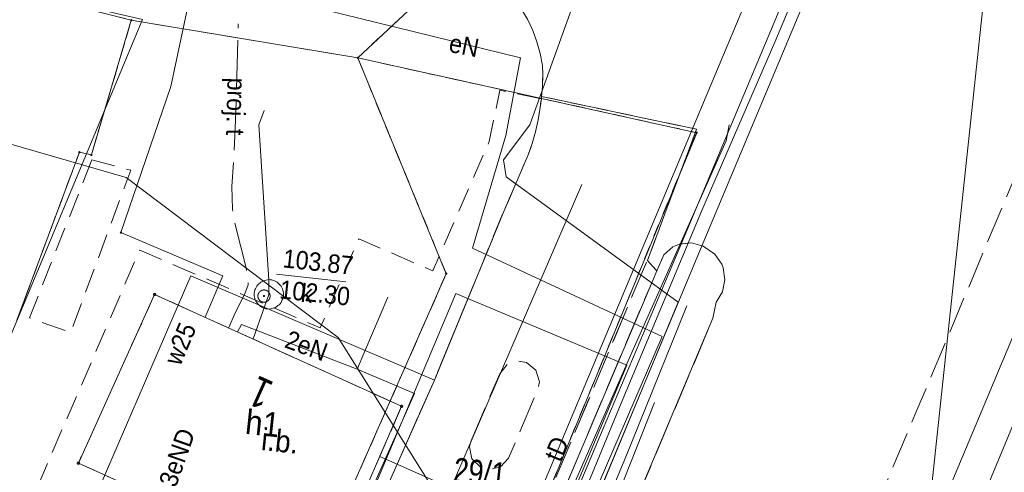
# Model space of a CAD drawing. Header units: millimetres. Extents: x -165388 to 921073, y -295343 to 494042.
# Tile 106 of 117: x 259765 to 300068, y 153065 to 171591. Entities that reach past the tile are written whole.
import ezdxf
from ezdxf.xclip import XClip

# ---------------------------------------------------------------- set-up
doc = ezdxf.new("R2010")
doc.units = ezdxf.units.MM
doc.header["$MEASUREMENT"] = 0
doc.header["$XCLIPFRAME"] = 0
for name, pattern in [('0.5_0.5', [1000, 500, -500]), ('1.5_0.5', [2000, 1500, -500]), ('mz1.0_0.5', [1500, 1000, -500]), ('mz2.0_0.5', [2500, 2000, -500])]:
    doc.linetypes.add(name, pattern=pattern)
for name, color, linetype, lineweight in [('20231207_mdcp_Kolska_2-4_6_0_Nr_pióra__1', 7, 'Continuous', 13), ('bg-woz-oz.6640.12006.2023.pge-1_rzut_5_211-numer działki ewidencyjnej_Nr_pióra__7', 7, 'Continuous', 18), ('bg-woz-oz.6640.12006.2023.pge-1_rzut_5_219-działka ewidencyjna_Nr_pióra__7', 7, 'Continuous', 18), ('bg-woz-oz.6640.12006.2023.pge-1_rzut_5_238-Punkt adresowy budynku_Nr_pióra__7', 7, 'Continuous', 18), ('bg-woz-oz.6640.12006.2023.pge-1_rzut_5_312-budynek ewidencyjny_Nr_pióra__7', 7, 'Continuous', 18), ('bg-woz-oz.6640.12006.2023.pge-1_rzut_5_312-oznaczenie budynku ewidencyjnego-Atr117_Nr_pióra__7', 7, 'Continuous', 18), ('bg-woz-oz.6640.12006.2023.pge-1_rzut_5_chodnik (powierzchnia)_Nr_pióra__7', 7, 'Continuous', 18), ('bg-woz-oz.6640.12006.2023.pge-1_rzut_5_inna budowla (powierzchnia)-Atr17_Nr_pióra__7', 7, 'Continuous', 18), ('bg-woz-oz.6640.12006.2023.pge-1_rzut_5_inna budowla (powierzchnia)_Nr_pióra__7', 7, 'Continuous', 18), ('bg-woz-oz.6640.12006.2023.pge-1_rzut_5_jezdnia (powierzchnia)_Nr_pióra__7', 7, 'Continuous', 18), ('bg-woz-oz.6640.12006.2023.pge-1_rzut_5_krawężnik (linia)_Nr_pióra__7', 7, 'Continuous', 18), ('bg-woz-oz.6640.12006.2023.pge-1_rzut_5_ogrodzenie trwałe (linia)_Nr_pióra__7', 7, 'Continuous', 18), ('bg-woz-oz.6640.12006.2023.pge-1_rzut_5_przewód telekomunikacyjny (linia)-Atr1_Nr_pióra__30', 252, 'Continuous', 18), ('bg-woz-oz.6640.12006.2023.pge-1_rzut_5_przewód telekomunikacyjny (linia)_Nr_pióra__30', 252, 'Continuous', 18), ('bg-woz-oz.6640.12006.2023.pge-1_rzut_5_przewód telekomunikacyjny - projektowany lub w budowie (linia) - ob. projektowany-Atr1_Nr_pióra__30', 252, 'Continuous', 18), ('bg-woz-oz.6640.12006.2023.pge-1_rzut_5_przewód telekomunikacyjny - projektowany lub w budowie (linia) - ob. projektowany_Nr_pióra__30', 252, 'Continuous', 18), ('bg-woz-oz.6640.12006.2023.pge-1_rzut_5_punkt o określonej wysokości (sieć kanalizacyjna)-Atr2_Nr_pióra__7', 7, 'Continuous', 18), ('bg-woz-oz.6640.12006.2023.pge-1_rzut_5_tor tramwajowy (linia)_Nr_pióra__7', 7, 'Continuous', 18), ('bg-woz-oz.6640.12006.2023.pge-1_rzut_5_właz okrągły - siec kanalizacyjna (punkt)-Atr17_Nr_pióra__7', 7, 'Continuous', 18), ('bg-woz-oz.6640.12006.2023.pge-1_rzut_5_właz okrągły - siec kanalizacyjna (punkt)_Nr_pióra__7', 7, 'Continuous', 18), ('bg-woz-oz.6640.12006.2023.pge-1_rzut_5_zakrzewienie (powierzchnia)_Nr_pióra__7', 7, 'Continuous', 18)]:
    doc.layers.add(name, color=color, linetype=linetype, lineweight=lineweight)
for name, color, linetype, lineweight, true_color in [('bg-woz-oz.6640.12006.2023.pge-1_rzut_5_0_Nr_pióra__5', 7, 'Continuous', 18, 0x1d1d1d), ('bg-woz-oz.6640.12006.2023.pge-1_rzut_5_218-kontur użytku gruntowego_Nr_pióra__3', 7, 'Continuous', 18, 0x959595), ('bg-woz-oz.6640.12006.2023.pge-1_rzut_5_komora podziemna - przewód kanalizacyjny (powierzchnia)_Nr_pióra__34', 7, 'Continuous', 18, 0x4b4b4b), ('bg-woz-oz.6640.12006.2023.pge-1_rzut_5_przewód elektroenergetyczny (linia)-Atr1_Nr_pióra__1', 7, 'Continuous', 18, 0x4c4c4c), ('bg-woz-oz.6640.12006.2023.pge-1_rzut_5_przewód elektroenergetyczny (linia)_Nr_pióra__1', 7, 'Continuous', 18, 0x4c4c4c), ('bg-woz-oz.6640.12006.2023.pge-1_rzut_5_przewód gazowy (linia)_Nr_pióra__40', 7, 'Continuous', 18, 0xbcbcbc), ('bg-woz-oz.6640.12006.2023.pge-1_rzut_5_przewód kanalizacyjny (linia)_Nr_pióra__34', 7, 'Continuous', 18, 0x4b4b4b), ('bg-woz-oz.6640.12006.2023.pge-1_rzut_5_przewód wodociągowy (linia)-Atr1_Nr_pióra__5', 7, 'Continuous', 18, 0x1d1d1d), ('bg-woz-oz.6640.12006.2023.pge-1_rzut_5_przewód wodociągowy (linia)_Nr_pióra__5', 7, 'Continuous', 18, 0x1d1d1d), ('bg-woz-oz.6640.12006.2023.pge-1_rzut_5_punkt o określonej wysokości (sieć kanalizacyjna)-Atr2_Nr_pióra__34', 7, 'Continuous', 18, 0x4b4b4b), ('bg-woz-oz.6640.12006.2023.pge-1_rzut_5_punkt o określonej wysokości (sieć kanalizacyjna)-Atr3_Nr_pióra__34', 7, 'Continuous', 18, 0x4b4b4b), ('bg-woz-oz.6640.12006.2023.pge-1_rzut_5_Zakres_Nr_pióra__3', 7, 'Continuous', 18, 0x959595)]:
    doc.layers.add(name, color=color, linetype=linetype, lineweight=lineweight, true_color=true_color)
for name, color, linetype in [('bg-woz-oz.6640.12006.2023.pge-1_rzut_5_203-punkt graniczny', 7, 'Continuous'), ('bg-woz-oz.6640.12006.2023.pge-1_rzut_5_punkt o określonej wysokości (sieć kanalizacyjna)', 7, 'Continuous'), ('bg-woz-oz.6640.12006.2023.pge-1_rzut_5_punkt o określonej wysokości (sieć wodociągowa)', 7, 'Continuous'), ('INW_GEO', 7, 'Continuous'), ('ZD_INNE', 7, 'Continuous')]:
    doc.layers.add(name, color=color, linetype=linetype)
doc.styles.add('GENERATED_STYLE_1', font='txt')
doc.linetypes.add('902-500', pattern='A,0,[1,A.01.1_PROJEKT_ZAGOSPODAROWANIA_DZIAŁKI1.Shx,S=59.52380952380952,R=0,X=0,Y=0],-7500,0', length=7500)
picture_1 = doc.add_image_def('image1.tif', size_in_pixel=(4961, 3508))

# ---------------------------------------------------------------- blocks, each defined once
blk = doc.blocks.new('Rysunek_2_5', base_point=(-8071116841.925635, -4961354754.727498))
at = {"layer": 'bg-woz-oz.6640.12006.2023.pge-1_rzut_5_203-punkt graniczny', "linetype": 'Continuous', "lineweight": 0, "true_color": 0x000000}
for points in [[(264379.4351341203, 171565.0677671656, 0.9999999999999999), (264289.9444261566, 171574.6287815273, 0.9999999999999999)], [(273647.9272758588, 170021.7099264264, 0.9999999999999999), (273558.4365669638, 170031.2709417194, 0.9999999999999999)], [(287521.2385961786, 166960.5772895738, 0.9999999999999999), (287431.7478872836, 166970.1383039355, 0.9999999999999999)], [(262253.2421024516, 166160.356563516, 0.9999999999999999), (262163.7513935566, 166169.9175778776, 0.9999999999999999)], [(262744.0386982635, 166047.579344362, 0.9999999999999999), (262654.5479893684, 166057.1403587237, 0.9999999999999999)], [(277269.875026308, 161186.9436874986, 0.9999999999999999), (277180.384317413, 161196.5047018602, 0.9999999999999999)]]:
    blk.add_hatch(color=18, dxfattribs=at).paths.add_polyline_path(points)
at = {"layer": 'bg-woz-oz.6640.12006.2023.pge-1_rzut_5_punkt o określonej wysokości (sieć kanalizacyjna)', "linetype": 'Continuous', "lineweight": 0, "true_color": 0x4b4b4b}
blk.add_hatch(color=251, dxfattribs=at).paths.add_polyline_path([(269810.7004193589, 160274.1928044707, 0.9999999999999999), (269721.2097095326, 160283.7538188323, 0.9999999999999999)])
at = {"layer": 'bg-woz-oz.6640.12006.2023.pge-1_rzut_5_punkt o określonej wysokości (sieć wodociągowa)', "linetype": 'Continuous', "lineweight": 0, "true_color": 0x1d1d1d}
blk.add_hatch(color=250, dxfattribs=at).paths.add_polyline_path([(263953.4366773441, 162871.1258918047, 0.9999999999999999), (263863.9459684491, 162880.6869070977, 0.9999999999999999)])
at = {"layer": 'bg-woz-oz.6640.12006.2023.pge-1_rzut_5_0_Nr_pióra__5', "linetype": 'Continuous'}
for centre in [(265287.6375289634, 160345.0947981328), (275398.3013378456, 155765.0863556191), (262166.1677006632, 153437.6114569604)]:
    blk.add_circle(centre, 45, dxfattribs=at)
at = {"layer": 'bg-woz-oz.6640.12006.2023.pge-1_rzut_5_218-kontur użytku gruntowego_Nr_pióra__3', "linetype": '0.5_0.5', "flags": 128}
for points in [[(283312.7159988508, 179106.3939575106), (273603.181921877, 170026.4904340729)], [(264334.6897801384, 171569.8482748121), (260546.0800491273, 172537.8029737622)], [(262699.2933442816, 166052.3598510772), (264334.6897801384, 171569.8482748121)], [(264334.6897801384, 171569.8482748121), (262699.2933442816, 166052.3598510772)], [(273603.181921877, 170026.4904340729), (264334.6897801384, 171569.8482748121)], [(273603.181921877, 170026.4904340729), (277225.1296723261, 161191.7241951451)], [(287476.4932421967, 166965.3577972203), (273603.181921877, 170026.4904340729)], [(273603.181921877, 170026.4904340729), (287476.4932421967, 166965.3577972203)], [(277225.1296723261, 161191.7241951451), (273603.181921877, 170026.4904340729)], [(274666.0066936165, 135920.5847345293), (287476.4932421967, 166965.3577972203)], [(287476.4932421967, 166965.3577972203), (274666.0066936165, 135920.5847345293)], [(259654.4813476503, 159297.597094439), (262208.4967484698, 166165.1370702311)], [(262208.4967484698, 166165.1370702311), (259654.4813476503, 159297.597094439)], [(262208.4967484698, 166165.1370702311), (262699.2933442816, 166052.3598510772)], [(262699.2933442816, 166052.3598510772), (262208.4967484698, 166165.1370702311)], [(277225.1296723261, 161191.7241951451), (267266.8341370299, 138581.6832827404)], [(267266.8341370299, 138581.6832827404), (277225.1296723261, 161191.7241951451)]]:
    blk.add_lwpolyline(points, dxfattribs=at)
at = {"layer": 'bg-woz-oz.6640.12006.2023.pge-1_rzut_5_219-działka ewidencyjna_Nr_pióra__7', "linetype": 'Continuous', "flags": 128}
for points in [[(273603.181921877, 170026.4904340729), (283312.7159988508, 179106.3939575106)], [(264334.6897801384, 171569.8482748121), (260546.0800491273, 172537.8029737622)], [(262699.2933442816, 166052.3598510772), (264334.6897801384, 171569.8482748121)], [(264334.6897801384, 171569.8482748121), (273603.181921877, 170026.4904340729)], [(273603.181921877, 170026.4904340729), (287476.4932421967, 166965.3577972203)], [(273603.181921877, 170026.4904340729), (277225.1296723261, 161191.7241951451)], [(274666.0066936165, 135920.5847345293), (287476.4932421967, 166965.3577972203)], [(259654.4813476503, 159297.597094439), (262208.4967484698, 166165.1370702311)], [(262208.4967484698, 166165.1370702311), (262699.2933442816, 166052.3598510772)], [(267266.8341370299, 138581.6832827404), (277225.1296723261, 161191.7241951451)]]:
    blk.add_lwpolyline(points, dxfattribs=at)
at = {"layer": 'bg-woz-oz.6640.12006.2023.pge-1_rzut_5_312-budynek ewidencyjny_Nr_pióra__7', "linetype": 'Continuous', "flags": 128}
for points in [[(262166.1677006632, 153437.6114569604), (265287.6375289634, 160345.0947981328)], [(265287.6375289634, 160345.0947981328), (275398.3013378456, 155765.0863556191)], [(275398.3013378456, 155765.0863556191), (272373.0786265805, 148817.1494286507)], [(272373.0786265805, 148817.1494286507), (262166.1677006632, 153437.6114569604)]]:
    blk.add_lwpolyline(points, dxfattribs=at)
at = {"layer": 'bg-woz-oz.6640.12006.2023.pge-1_rzut_5_chodnik (powierzchnia)_Nr_pióra__7', "linetype": 'mz1.0_0.5', "flags": 128}
for points in [[(272010.9502365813, 146180.7004865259), (276739.9401431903, 156838.6343596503), (279539.353842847, 163649.7857272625), (280580.5237228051, 166052.7766300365), (280741.9556668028, 166528.3181378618), (280873.5573766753, 167007.0466529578), (280986.3345958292, 167497.8432487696), (281069.2815789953, 167991.8268490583), (281117.4690499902, 168348.7273510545), (279415.3184471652, 168701.5493018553), (278980.2294503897, 166605.9115547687), (276994.0519491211, 162041.0787062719), (276674.6726026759, 161310.8754251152), (273646.6066120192, 162619.9653176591), (272070.6590404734, 158976.7676498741), (264677.0108388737, 162160.2353015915), (260481.8211458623, 152450.9622370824), (270397.1012579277, 148113.0802305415), (268644.0842561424, 144036.2393707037), (259063.013214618, 148207.6752977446), (255793.7928987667, 137846.3434074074), (255655.4347826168, 137398.5074646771), (269073.8132465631, 133279.7188824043), (269851.3113800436, 132744.0915387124), (269846.7226084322, 133830.7280652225), (268132.4190665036, 134446.3280718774), (256698.9409402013, 137940.7204287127), (257440.7461220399, 140365.6379682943), (265981.5839407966, 137753.5335775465), (266227.7900008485, 138551.8960123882), (258511.9578465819, 140884.7771016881), (258871.7059204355, 141992.8300445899), (266924.9341487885, 139523.3331108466), (267402.2598220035, 138154.8813572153), (267578.3088104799, 137261.1214593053), (268038.2128348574, 137141.5878338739), (268535.3834414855, 137088.4710866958), (269026.4775762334, 137166.7433669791), (269068.3758938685, 137182.3808513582), (269523.5633244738, 137395.229164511), (269675.5191134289, 137499.6774196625), (269917.5606900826, 137976.6636611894), (269900.5214385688, 139135.0287441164), (270026.9822617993, 141354.1519176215), (270563.7997668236, 142895.8480507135)], [(272373.0786265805, 148817.1494286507), (262166.1677006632, 153437.6114569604), (265287.6375289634, 160345.0947981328), (275398.3013378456, 155765.0863556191)]]:
    blk.add_lwpolyline(points, close=True, dxfattribs=at)
at = {"layer": 'bg-woz-oz.6640.12006.2023.pge-1_rzut_5_inna budowla (powierzchnia)_Nr_pióra__7', "linetype": 'Continuous', "flags": 128}
for points in [[(262196.1665796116, 150517.9025558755), (272010.9502365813, 146180.7004865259), (276739.9401431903, 156838.6343596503), (266766.4442928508, 161102.2807443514)], [(270018.5265475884, 142310.461753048), (277025.7415501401, 139369.4180762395), (284618.9475888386, 157445.0514549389), (277611.732586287, 160386.0951317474)]]:
    blk.add_lwpolyline(points, close=True, dxfattribs=at)
at = {"layer": 'bg-woz-oz.6640.12006.2023.pge-1_rzut_5_jezdnia (powierzchnia)_Nr_pióra__7', "linetype": '1.5_0.5', "flags": 128}
for points in [[(300701.0294031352, 188612.9683647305), (300453.9736909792, 188277.3145623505), (299930.7119669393, 187709.6904190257), (299675.8375130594, 187394.9857754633), (299422.025394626, 187090.2245445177), (299159.3321962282, 186796.4690607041), (298876.752176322, 186504.8382459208), (298596.2968245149, 186233.0942563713), (298295.9546493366, 185963.474935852), (297986.731396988, 185704.861363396), (297668.6270674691, 185457.2535371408), (297351.5850733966, 185219.5891235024), (297015.7185895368, 184993.9927915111), (296681.9767747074, 184788.2832838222), (296338.2915481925, 184583.6361115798), (295985.7252454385, 184389.9946864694), (295625.340199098, 184217.3024192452), (295256.0740765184, 184055.6159000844), (294887.8702893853, 183903.8727916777), (294510.7854241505, 183763.1354322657), (294271.4635953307, 183688.1350148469), (293896.5034009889, 183567.2844797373), (293503.781051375, 183468.445437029), (293112.1210362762, 183379.5498078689), (292721.5233566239, 183300.597589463), (292333.0503469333, 183241.5321962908), (291934.6339255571, 183183.5291376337), (291529.4610960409, 183156.4186504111), (291134.2316791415, 183128.2458286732), (290731.1835186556, 183121.0221648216), (290330.2600309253, 183133.6853262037), (289930.3988758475, 183156.2919002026), (289531.6000571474, 183188.8418849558), (288938.5647317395, 183191.8591745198), (279339.04516045, 173164.9092901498), (280014.6869625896, 172428.9689697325), (280294.6320930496, 172037.0114156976), (280550.4410583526, 171607.4048820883), (280763.2893705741, 171152.2174533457), (280934.2393651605, 170681.3925392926), (281074.2967883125, 170203.8112189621), (281162.5124802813, 169711.654746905), (281173.9854821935, 169348.3802368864), (281160.6423845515, 168846.9602912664), (281128.092398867, 168448.1614716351), (287471.4791057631, 167106.6902363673), (285459.9752826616, 161740.0104096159), (285846.1109399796, 161306.5369343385), (286128.2237051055, 161970.3233363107), (286504.5437756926, 162292.1667844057), (286768.0017678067, 162404.8161804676), (287266.9146452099, 162462.1393019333), (287744.5808248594, 162320.5941813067), (288223.0117991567, 161997.942971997), (288500.832259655, 161586.0985927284), (288564.4445326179, 161428.4487329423), (288632.7734002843, 160938.4169308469), (288531.0019282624, 160456.5014122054), (288274.3852017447, 160031.3569018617), (288143.5482865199, 159371.522299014), (279477.5998620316, 138785.6451524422), (288080.010141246, 135714.4015338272), (296490.4890339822, 155603.4750370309), (309584.3203980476, 186758.7728239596), (318779.3524442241, 208625.692717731)], [(276739.9401431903, 156838.6343596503), (272010.9502365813, 146180.7004865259), (270563.7997668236, 142895.8480507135), (270026.9822617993, 141354.1519176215), (269900.5214385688, 139135.0287441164), (269917.5606900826, 137976.6636611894), (269675.5191134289, 137499.6774196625), (269523.5633244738, 137395.229164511), (269068.3758938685, 137182.3808513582), (269026.4775762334, 137166.7433669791), (268132.4190665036, 134446.3280718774), (269846.7226084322, 133830.7280652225), (270130.1522832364, 133659.6502475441), (270542.1663764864, 133374.2656195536), (270920.1008947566, 133052.2943474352), (271285.9673313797, 132711.4985864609), (271385.7838502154, 132610.3221932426), (271706.5649637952, 132224.0587119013), (272006.3969176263, 131829.9764879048), (272272.1492955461, 131399.3076197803), (272507.0091020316, 130961.8823453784), (276214.5462390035, 139777.9057333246), (285260.8943590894, 161288.6050641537), (285459.9752826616, 161740.0104096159), (287471.4791057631, 167106.6902363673), (281128.092398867, 168448.1614716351), (281117.4690499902, 168348.7273510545), (281069.2815789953, 167991.8268490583), (280986.3345958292, 167497.8432487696), (280873.5573766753, 167007.0466529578), (280741.9556668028, 166528.3181378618), (280580.5237228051, 166052.7766300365), (279539.353842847, 163649.7857272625)], [(273180.396264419, 124745.1669964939), (273077.5624569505, 124253.3080652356), (272945.9607489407, 123774.5795510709), (272804.4156273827, 123296.9133714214), (272633.0402698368, 122822.4341981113), (272432.8970117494, 122361.0854400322), (263552.3150349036, 101084.098723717), (257903.0906399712, 87366.61120783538), (250745.5257130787, 70732.85744339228), (244415.6443076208, 55539.3258780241), (227560.6918046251, 15442.98968557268), (236112.2367586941, 10295.40006443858), (235927.8588062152, 10546.40757665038), (235818.6939563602, 11030.74530512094), (235875.7625026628, 11376.6400590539), (242242.9104885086, 26636.58850360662), (243784.3960868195, 30333.75257253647), (252625.5868114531, 51524.43558443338), (266248.8841935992, 83870.22307701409), (271899.1709230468, 97597.65400458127), (288080.010141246, 135714.4015338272), (279477.5998620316, 138785.6451524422), (279435.0216053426, 138669.511212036), (279067.5826128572, 138336.662016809), (278621.2762603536, 138112.8079583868), (278130.1821256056, 138034.5356771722), (277634.0738544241, 138097.5958360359), (277201.492998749, 138284.6086779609), (276823.5584804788, 138606.5799500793), (276683.2035174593, 138893.1117709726), (276624.8180614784, 139382.0812366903), (276776.306594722, 139858.6850818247), (285701.6763547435, 160990.0900190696), (285846.1109399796, 161306.5369343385), (285459.9752826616, 161740.0104096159), (285260.8943590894, 161288.6050641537), (276214.5462390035, 139777.9057333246), (272507.0091020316, 130961.8823453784), (272760.3958584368, 130321.3394880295), (272910.3966942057, 129842.6958322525), (273039.4483702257, 129356.2334338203), (273148.6132210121, 128871.8957044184), (273236.8289129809, 128379.7392351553), (273304.0954470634, 127879.7640213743), (273341.5317432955, 127382.9758130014), (273369.0246287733, 126887.2499410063), (273355.6815292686, 126385.8299953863), (273316.4599956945, 125736.3212024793), (273263.3432485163, 125239.1505967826)], [(278231.4508883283, 154325.9673099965), (279412.4236172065, 157096.1845247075), (279724.4514767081, 157475.1813774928), (280202.0327970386, 157615.2387997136), (280507.0915687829, 157552.4761807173), (280896.0318341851, 157239.3859857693), (281037.1515918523, 156771.748076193), (280971.2019665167, 156436.8590703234), (279778.1611559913, 153647.8173667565), (279448.371142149, 153290.8320073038), (278962.9710800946, 153171.7237439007), (278621.3256651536, 153268.5659397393), (278276.4083864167, 153617.1804424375), (278177.1869482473, 154100.4558354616)]]:
    blk.add_lwpolyline(points, close=True, dxfattribs=at)
at = {"layer": 'bg-woz-oz.6640.12006.2023.pge-1_rzut_5_komora podziemna - przewód kanalizacyjny (powierzchnia)_Nr_pióra__34', "linetype": 'Continuous', "flags": 128}
blk.add_lwpolyline([(270535.7622792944, 160518.5497142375), (270549.2750937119, 160456.7645723), (270563.8502435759, 160404.9228401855), (270567.4196453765, 160344.2000336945), (270561.0456364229, 160284.5395607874), (270554.671626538, 160224.8790878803), (270538.3542049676, 160166.2809504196), (270513.1557052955, 160118.6885591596), (270486.8948720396, 160061.1527571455), (270461.6963732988, 160013.5603668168), (270426.5544628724, 159967.030310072), (270381.469138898, 159921.5625887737), (270337.4461503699, 159886.0382810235), (270293.4231627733, 159850.513972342), (270239.4567625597, 159816.0519981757), (270186.5526968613, 159791.5334366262), (270134.7109666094, 159776.9582876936), (270072.9258237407, 159763.4454723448), (270021.0840934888, 159748.8703234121), (269960.3612851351, 159745.3009206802), (269900.7008131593, 159751.6749305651), (269841.0403393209, 159758.04894045), (269782.4422027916, 159774.3663620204), (269734.8498124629, 159799.5648607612), (269677.3140085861, 159825.8256949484), (269629.7216182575, 159851.0241936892), (269583.191562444, 159886.1661041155), (269537.723842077, 159931.2514271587), (269502.1995333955, 159975.2744156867), (269466.6752237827, 160019.2974032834), (269432.213251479, 160073.2638044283), (269407.6946889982, 160126.1678701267), (269393.1195391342, 160178.0096003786), (269379.6067247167, 160239.794742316), (269365.0315757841, 160291.6364734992), (269361.4621721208, 160352.3592799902), (269367.8361820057, 160412.0197538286), (269374.2101909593, 160471.6802258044), (269390.5276143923, 160530.2783632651), (269415.7261131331, 160577.8707554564), (269441.9869463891, 160635.4065574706), (269467.1854451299, 160682.9989477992), (269502.3273574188, 160729.5290036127), (269547.4126795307, 160774.996724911), (269591.4356680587, 160810.5210335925), (269635.4586565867, 160846.0453413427), (269689.4250558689, 160880.507315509), (269742.3291215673, 160905.0258770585), (269794.1708518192, 160919.6010278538), (269855.9559956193, 160933.1138413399), (269907.7977258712, 160947.6889921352), (269968.5205323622, 160951.2583939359), (270028.1810062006, 160944.884384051), (270087.8414781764, 160938.5103741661), (270146.4396165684, 160922.192953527), (270194.032006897, 160896.9944529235), (270251.5678098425, 160870.7336205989), (270299.1602011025, 160845.5351199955), (270345.6902559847, 160810.3932095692), (270391.157977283, 160765.307886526), (270426.6822859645, 160721.2848989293), (270462.206594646, 160677.2619104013), (270496.6685688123, 160623.2955092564), (270521.1871294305, 160570.3914444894)], close=True, dxfattribs=at)
at = {"layer": 'bg-woz-oz.6640.12006.2023.pge-1_rzut_5_krawężnik (linia)_Nr_pióra__7', "linetype": 'Continuous', "flags": 128}
for points in [[(272010.9502365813, 146180.7004865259), (276739.9401431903, 156838.6343596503), (279539.353842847, 163649.7857272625), (280580.5237228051, 166052.7766300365), (280741.9556668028, 166528.3181378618), (280873.5573766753, 167007.0466529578), (280986.3345958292, 167497.8432487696), (281069.2815789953, 167991.8268490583), (281117.4690499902, 168348.7273510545), (281128.092398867, 168448.1614716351), (281160.6423845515, 168846.9602912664), (281173.9854821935, 169348.3802368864), (281162.5124802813, 169711.654746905), (281074.2967883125, 170203.8112189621), (280934.2393651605, 170681.3925392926), (280763.2893705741, 171152.2174533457), (280550.4410583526, 171607.4048820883)], [(276776.306594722, 139858.6850818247), (285701.6763547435, 160990.0900190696), (285846.1109399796, 161306.5369343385), (286128.2237051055, 161970.3233363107), (286504.5437756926, 162292.1667844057), (286768.0017678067, 162404.8161804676), (287266.9146452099, 162462.1393019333), (287744.5808248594, 162320.5941813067), (288223.0117991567, 161997.942971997), (288500.832259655, 161586.0985927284), (288564.4445326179, 161428.4487329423), (288632.7734002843, 160938.4169308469), (288531.0019282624, 160456.5014122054), (288274.3852017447, 160031.3569018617), (288143.5482865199, 159371.522299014), (279477.5998620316, 138785.6451524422)], [(279477.5998620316, 138785.6451524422), (288143.5482865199, 159371.522299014)]]:
    blk.add_lwpolyline(points, dxfattribs=at)
at = {"layer": 'bg-woz-oz.6640.12006.2023.pge-1_rzut_5_ogrodzenie trwałe (linia)_Nr_pióra__7', "linetype": '902-500', "flags": 128}
blk.add_lwpolyline([(255554.9973882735, 173734.7966581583), (264790.6420053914, 171601.5904983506), (250720.3153688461, 137895.595359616)], dxfattribs=at)
at = {"layer": 'bg-woz-oz.6640.12006.2023.pge-1_rzut_5_przewód elektroenergetyczny (linia)_Nr_pióra__1', "linetype": 'Continuous', "flags": 128}
for points in [[(308174.6620675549, 212252.7910126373), (304168.6947448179, 202714.383084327), (298337.3019276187, 188986.1873611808), (295127.6582991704, 181253.4008137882), (290668.8827909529, 170677.2237662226), (287689.8077363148, 163784.6979722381), (284383.6194528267, 155901.3155093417), (279953.3143052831, 145120.9585443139), (277373.4634350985, 139141.1868520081), (272746.5844312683, 127838.7583224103)], [(256934.1154573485, 175347.4135855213), (260503.2053273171, 174583.9363420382), (269186.5657437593, 172741.0440873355), (271538.9899332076, 172167.8945142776), (280271.0899347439, 170028.1446287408), (279670.4893689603, 166853.9866358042), (278302.9280882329, 162243.1758465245), (286061.7627864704, 158618.4159768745), (280342.0848548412, 145371.0734378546), (280144.0662657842, 144929.6115040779), (277437.8405027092, 138802.4309035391), (272746.5844312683, 127838.7583224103), (272377.4020923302, 125042.1524513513), (262645.0852882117, 102005.6920098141), (262644.0229536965, 101995.7485981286), (254053.4573411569, 81079.99658025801)], [(245130.3078001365, 176316.8592033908), (246177.5552239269, 180941.7778868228), (249034.5917278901, 192151.6994936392), (249865.3355045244, 195220.8141498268), (250249.0919195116, 195612.2614834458), (273739.0845213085, 190407.3841944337), (274710.7343012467, 190182.892090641), (286859.2035882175, 187356.32279329), (290734.7969608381, 186449.4732972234), (296919.6841539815, 185507.0984214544), (297186.8812646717, 184995.8199225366), (287562.4972591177, 162028.2834293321), (285370.5672863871, 156761.3352630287), (277700.4058770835, 138341.9317994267), (272735.2381786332, 126602.9706131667), (260824.1218151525, 98328.32990773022), (253799.0931086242, 81428.99348121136), (253275.7465261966, 81142.97188166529), (248104.7479370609, 83103.39877009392), (247663.7102942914, 81893.40463839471)], [(287236.1187366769, 188060.2652421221), (286429.1297998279, 187472.6694151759), (286567.4019847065, 185848.7910944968), (286718.1246494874, 184153.1842174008), (280651.530447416, 167282.1903293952), (279574.1992862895, 165858.5830898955), (279680.9419281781, 165163.3090376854), (286715.0966282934, 160026.9808107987), (278529.3644145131, 140264.749456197), (278400.6092054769, 138588.9445468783), (273070.2120438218, 126255.4184449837), (271970.1894531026, 124713.5525941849), (249103.6295900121, 69108.08757506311), (243716.4184553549, 55583.859086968), (240733.9866803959, 49224.70814548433)], [(262600.383435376, 104222.988053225), (265205.347946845, 110531.9546805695), (271694.621485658, 125899.5383866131), (272398.9474046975, 127785.3870019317), (276294.8572579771, 137234.984157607), (279471.4836450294, 144941.1274725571), (283648.1463881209, 154853.5181190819), (286797.1520675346, 162301.1327199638), (290585.5963751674, 171309.6503410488), (294028.0181057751, 179620.9819205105), (296304.8070510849, 184929.1484672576)], [(273579.6773638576, 157286.8967382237), (274829.4891817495, 160230.7836962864)], [(287071.3171930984, 159878.2968856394), (284580.6594919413, 153697.9146786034), (281082.1466902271, 145332.234300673), (278929.2255695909, 140242.1428821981), (278706.7303108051, 138536.1253386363), (276549.1774519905, 133496.8133158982), (273657.8508354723, 126484.2866389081), (272231.6495254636, 123207.2529466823), (270990.633925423, 120533.9627861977)], [(268846.5713048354, 159110.0278459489), (268674.4311526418, 158816.6547594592)], [(268846.5713048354, 159110.0278459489), (273579.6773638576, 157286.8967382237), (275927.2571345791, 156291.8745167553)], [(275927.2571345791, 156291.8745167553), (269829.5168597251, 142612.2486609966), (269085.3324346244, 141012.25192938), (268071.954051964, 140657.9014621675), (267625.1374781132, 139770.3458573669), (268442.3233289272, 137158.7549084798), (267755.8014569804, 133933.4351224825), (269645.8994122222, 133268.8828520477), (270923.5424734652, 132237.316952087), (270419.2749559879, 131094.4196386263)], [(285752.9208594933, 155915.9325519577), (281537.4189773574, 145263.4800691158), (279110.1189758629, 139770.2556336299), (278400.6092054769, 138588.9445468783)]]:
    blk.add_lwpolyline(points, dxfattribs=at)
at = {"layer": 'bg-woz-oz.6640.12006.2023.pge-1_rzut_5_przewód gazowy (linia)_Nr_pióra__40', "linetype": 'Continuous', "flags": 128}
blk.add_lwpolyline([(375996.6534171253, 335454.9991479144), (371353.0745944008, 324184.5255233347), (367051.5665495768, 313762.5137912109), (361920.7175662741, 301508.2374475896), (352391.4334857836, 278771.9065006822), (344765.8901438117, 260770.1263464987), (342464.8801749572, 255705.9133639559), (322425.5674015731, 207642.7804706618), (307429.7375706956, 171863.3717605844), (290250.9436989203, 130524.4065923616), (270112.324626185, 83226.15163680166), (252810.0882945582, 42614.41542766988), (231959.3245601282, -6548.738984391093), (219696.70422934, -35007.07770232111), (223802.4365222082, -45432.23776575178)], dxfattribs=at)
at = {"layer": 'bg-woz-oz.6640.12006.2023.pge-1_rzut_5_przewód kanalizacyjny (linia)_Nr_pióra__34', "linetype": 'Continuous', "flags": 128}
for points in [[(269772.5449753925, 167871.2362525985), (269558.5913611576, 167280.6231388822), (269966.3958624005, 160931.3715696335), (269964.4409101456, 160348.2796568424), (269317.2683957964, 158526.723251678)], [(282774.4054319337, 164842.8662829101), (272773.3189603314, 141644.0393859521), (272557.9206133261, 141134.0359039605)]]:
    blk.add_lwpolyline(points, dxfattribs=at)
at = {"layer": 'bg-woz-oz.6640.12006.2023.pge-1_rzut_5_przewód telekomunikacyjny (linia)_Nr_pióra__30', "linetype": 'Continuous', "flags": 128}
for points in [[(296410.2338580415, 187422.0554437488), (295600.4403131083, 186714.0763374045), (295403.7815984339, 186473.6073166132), (271753.3914865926, 130026.6494918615), (271950.7720293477, 129050.1552931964)], [(288808.0608118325, 167285.7135469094), (288688.2296456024, 166634.7600212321), (284825.4648568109, 157966.0606840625), (279073.0672227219, 144883.1244148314), (272611.201710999, 129301.4173805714), (271950.7720293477, 129050.1552931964)]]:
    blk.add_lwpolyline(points, dxfattribs=at)
at = {"layer": 'bg-woz-oz.6640.12006.2023.pge-1_rzut_5_przewód telekomunikacyjny - projektowany lub w budowie (linia) - ob. projektowany_Nr_pióra__30', "linetype": 'mz2.0_0.5', "flags": 128}
blk.add_lwpolyline([(268331.3410049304, 158994.1065870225), (268586.1306022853, 159590.4137743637), (268981.4878422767, 160372.8411849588), (269111.3472785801, 160741.1298304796), (269121.9706283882, 160840.5639519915), (269034.4348736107, 161433.2168772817), (268554.8148145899, 163344.9868950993), (268476.5425333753, 163836.0810317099), (268454.9564030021, 164763.6229647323), (268588.4711723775, 167142.9030662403), (268713.9555923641, 171423.7970933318)], dxfattribs=at)
at = {"layer": 'bg-woz-oz.6640.12006.2023.pge-1_rzut_5_przewód wodociągowy (linia)_Nr_pióra__5', "linetype": 'Continuous', "flags": 128}
for points in [[(267217.5585357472, 174832.0511700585), (265956.2296764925, 168862.2647821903), (263908.6913233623, 162875.9063994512), (268073.9605566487, 161103.3849716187), (267359.9887648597, 159409.6481911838)], [(327613.6987255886, 129972.1052236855), (322018.2355623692, 132289.6452955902), (291037.7128180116, 146360.4381140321), (274505.8153849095, 153718.3160167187)]]:
    blk.add_lwpolyline(points, dxfattribs=at)
at = {"layer": 'bg-woz-oz.6640.12006.2023.pge-1_rzut_5_punkt o określonej wysokości (sieć kanalizacyjna)-Atr2_Nr_pióra__7', "linetype": 'Continuous', "flags": 128}
blk.add_lwpolyline([(270283.4378583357, 161169.0359832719), (273121.2876746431, 160865.8455908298)], dxfattribs=at)
at = {"layer": 'bg-woz-oz.6640.12006.2023.pge-1_rzut_5_tor tramwajowy (linia)_Nr_pióra__7', "linetype": 'Continuous', "flags": 128}
blk.add_lwpolyline([(186193.8181277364, -132841.5737804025), (203193.5091959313, -78117.84032266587), (207692.8242212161, -65373.7018937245), (210589.420620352, -56993.9984800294), (216572.8970505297, -42407.09991194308), (222011.6523755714, -29059.34577528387), (226894.3833112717, -17150.66664479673), (229466.3305813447, -10868.343250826), (231973.3057050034, -4629.362906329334), (233869.5252407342, 317.1865437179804), (238308.2012450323, 10422.83621896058), (244692.0490497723, 25650.82975756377), (247689.5661950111, 32621.84051331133), (252376.7856089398, 44018.39148905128), (256742.2883240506, 54192.20031518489), (263964.6556833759, 71432.50221945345), (268074.6040074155, 81191.10994786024), (272692.0917136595, 91840.8426810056), (282668.702589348, 116128.4307744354), (293703.9479594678, 142605.9487788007), (308862.6544680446, 178780.28936591), (321286.7067446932, 207714.1695935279), (323306.5814254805, 212406.1421295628), (417441.7360201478, 437499.5919875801)], dxfattribs=at)
at = {"layer": 'bg-woz-oz.6640.12006.2023.pge-1_rzut_5_właz okrągły - siec kanalizacyjna (punkt)_Nr_pióra__7', "linetype": 'Continuous'}
blk.add_circle((269765.9550635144, 160278.9733121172), 250, dxfattribs=at)
at = {"layer": 'bg-woz-oz.6640.12006.2023.pge-1_rzut_5_Zakres_Nr_pióra__3', "linetype": 'Continuous', "flags": 128}
blk.add_lwpolyline([(278839.4577512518, 91676.85855552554), (281060.7109600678, 103336.8685971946), (281049.2809228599, 104736.0002417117), (280906.7239444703, 121757.4654398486), (280909.5285506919, 121877.8487192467), (280755.4964236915, 134555.9548120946), (280749.8023519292, 134596.7907961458), (280694.9454778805, 138695.813938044), (278585.9270337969, 149360.2098990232), (272802.3070544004, 158576.7786717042), (264118.9487827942, 165126.3045426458), (253670.3357119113, 168143.3701524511), (235230.3203754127, 169972.6690277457), (204147.1292478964, 173575.130593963), (178657.4474032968, 176630.2769854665), (165644.1117981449, 175315.2878507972), (154415.0638710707, 168580.0757035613), (147128.2796980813, 157702.6230413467)], dxfattribs=at)
at = {"layer": 'bg-woz-oz.6640.12006.2023.pge-1_rzut_5_zakrzewienie (powierzchnia)_Nr_pióra__7', "linetype": 'mz1.0_0.5', "flags": 128}
blk.add_lwpolyline([(262717.8202942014, 165849.2422681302), (260166.5246421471, 159383.6881164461), (261853.1226180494, 158791.1619413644), (264312.038095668, 165427.4963708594)], close=True, dxfattribs=at)
at = {"layer": 'bg-woz-oz.6640.12006.2023.pge-1_rzut_5_211-numer działki ewidencyjnej_Nr_pióra__7', "linetype": 'Continuous', "insert": (277473.3191985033, 152662.6620911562), "char_height": 1000, "attachment_point": 7, "rotation": 353.9017619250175, "style": 'GENERATED_STYLE_1'}
blk.add_mtext('\\A1;{\\W0.790000x;\\fArial|b0|i0|c238|p38;29/1}', dxfattribs=at)
at = {"layer": 'bg-woz-oz.6640.12006.2023.pge-1_rzut_5_238-Punkt adresowy budynku_Nr_pióra__7', "linetype": 'Continuous', "insert": (269965.2975649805, 156157.2693385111), "char_height": 1250, "attachment_point": 4, "rotation": 155.79676196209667, "style": 'GENERATED_STYLE_1'}
blk.add_mtext('\\A1;{\\W0.790000x;\\fArial|b0|i0|c238|p38;1}', dxfattribs=at)
at = {"layer": 'bg-woz-oz.6640.12006.2023.pge-1_rzut_5_312-oznaczenie budynku ewidencyjnego-Atr117_Nr_pióra__7', "linetype": 'Continuous', "insert": (268964.2538764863, 154644.2805334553), "char_height": 1000, "attachment_point": 7, "rotation": 353.9017619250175, "style": 'GENERATED_STYLE_1'}
blk.add_mtext('\\A1;{\\W0.900000x;\\fArial|b0|i0|c238|p38;h1}', dxfattribs=at)
at = {"layer": 'bg-woz-oz.6640.12006.2023.pge-1_rzut_5_inna budowla (powierzchnia)-Atr17_Nr_pióra__7', "linetype": 'Continuous', "insert": (269620.5528454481, 153969.3464818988), "char_height": 900, "attachment_point": 7, "rotation": 353.9017619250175, "style": 'GENERATED_STYLE_1'}
blk.add_mtext('\\A1;{\\W0.900000x;\\fArial|b0|i0|c238|p38;i.b.}', dxfattribs=at)
at = {"layer": 'bg-woz-oz.6640.12006.2023.pge-1_rzut_5_przewód elektroenergetyczny (linia)-Atr1_Nr_pióra__1', "linetype": 'Continuous', "char_height": 750, "attachment_point": 4, "style": 'GENERATED_STYLE_1'}
for s, insert, rotation in [('\\A1;{\\W0.900000x;\\fArial|b0|i0|c238|p38;eN}', (277364.4266140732, 170646.0776289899), 348.8207619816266), ('\\A1;{\\W0.900000x;\\fArial|b0|i0|c238|p38;2eN}', (270689.2247754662, 158538.7628282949), 339.89676188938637), ('\\A1;{\\W0.900000x;\\fArial|b0|i0|c238|p38;3eND}', (265805.9901575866, 152531.8577227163), 70.56476189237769)]:
    blk.add_mtext(s, dxfattribs=dict(at, insert=insert, rotation=rotation))
at = {"layer": 'bg-woz-oz.6640.12006.2023.pge-1_rzut_5_przewód telekomunikacyjny (linia)-Atr1_Nr_pióra__30', "linetype": 'Continuous', "insert": (281564.3406156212, 153588.7719060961), "char_height": 750, "attachment_point": 4, "rotation": 67.26776184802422, "style": 'GENERATED_STYLE_1'}
blk.add_mtext('\\A1;{\\W0.900000x;\\fArial|b0|i0|c238|p38;tD}', dxfattribs=at)
at = {"layer": 'bg-woz-oz.6640.12006.2023.pge-1_rzut_5_przewód telekomunikacyjny - projektowany lub w budowie (linia) - ob. projektowany-Atr1_Nr_pióra__30', "linetype": 'Continuous', "insert": (268537.5416733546, 169216.3891257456), "char_height": 750, "attachment_point": 4, "rotation": 268.4927619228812, "style": 'GENERATED_STYLE_1'}
blk.add_mtext('\\A1;{\\W0.900000x;\\fArial|b0|i0|c238|p38;proj. t}', dxfattribs=at)
at = {"layer": 'bg-woz-oz.6640.12006.2023.pge-1_rzut_5_przewód wodociągowy (linia)-Atr1_Nr_pióra__5', "linetype": 'Continuous', "insert": (265997.9242227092, 157526.9729145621), "char_height": 750, "attachment_point": 4, "rotation": 67.10376190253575, "style": 'GENERATED_STYLE_1'}
blk.add_mtext('\\A1;{\\W0.900000x;\\fArial|b0|i0|c238|p38;w25}', dxfattribs=at)
at = {"layer": 'bg-woz-oz.6640.12006.2023.pge-1_rzut_5_punkt o określonej wysokości (sieć kanalizacyjna)-Atr2_Nr_pióra__34', "linetype": 'Continuous', "insert": (270506.9849298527, 161446.0194724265), "char_height": 750, "attachment_point": 7, "rotation": 353.9017619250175, "style": 'GENERATED_STYLE_1'}
blk.add_mtext('\\A1;{\\W0.900000x;\\fArial|b0|i0|c238|p38;103.87}', dxfattribs=at)
at = {"layer": 'bg-woz-oz.6640.12006.2023.pge-1_rzut_5_punkt o określonej wysokości (sieć kanalizacyjna)-Atr3_Nr_pióra__34', "linetype": 'Continuous', "insert": (270371.5372247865, 160178.2344289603), "char_height": 750, "attachment_point": 7, "rotation": 353.9017619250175, "style": 'GENERATED_STYLE_1'}
blk.add_mtext('\\A1;{\\W0.900000x;\\fArial|b0|i0|c238|p38;102.30}', dxfattribs=at)
at = {"layer": 'bg-woz-oz.6640.12006.2023.pge-1_rzut_5_właz okrągły - siec kanalizacyjna (punkt)-Atr17_Nr_pióra__7', "linetype": 'Continuous', "insert": (271247.9749252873, 160044.2262085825), "char_height": 750, "attachment_point": 7, "rotation": 353.9017619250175, "style": 'GENERATED_STYLE_1'}
blk.add_mtext('\\A1;{\\W0.900000x;\\fArial|b0|i0|c238|p38;k}', dxfattribs=at)
blk = doc.blocks.new('Rysunek_3_6', base_point=(188221.5929863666, 121798.6003440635))
at = {"layer": '20231207_mdcp_Kolska_2-4_6_0_Nr_pióra__1'}
image = blk.add_image(picture_1, insert=(75928.03021990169, 59123.25048484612), size_in_units=(209999.7916666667, 148500.0416666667), rotation=-6.098238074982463, dxfattribs=at)
image.set_boundary_path([(-0.5, -0.5), (4960.5, 3507.5)])

msp = doc.modelspace()

# ---------------------------------------------------------------- block references
at = {"layer": 'INW_GEO', "color": 151, "linetype": 'Continuous', "lineweight": 13, "true_color": 0x80c2ff}
ref = msp.add_blockref('Rysunek_2_5', (-8071116841.925635, -4961354754.727498), dxfattribs=at)
XClip(ref).set_block_clipping_path([(-195425.9394250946, -263123.0086484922), (606609.6817159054, -348810.9449165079), (694192.2923495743, 470958.7517303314), (-107843.3287914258, 556646.6879983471)])
at = {"layer": 'ZD_INNE', "color": 151, "linetype": 'Continuous', "lineweight": 13, "true_color": 0x80c2ff}
ref = msp.add_blockref('Rysunek_3_6', (188221.5929863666, 121798.6003440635), dxfattribs=at)
XClip(ref).set_block_clipping_path([(75928.03021990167, 59123.2504848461), (284739.4774660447, 36814.2388748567), (300515.1557528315, 184473.9502032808), (91703.70850668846, 206782.9618132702)])

doc.saveas('drawing.dxf')
